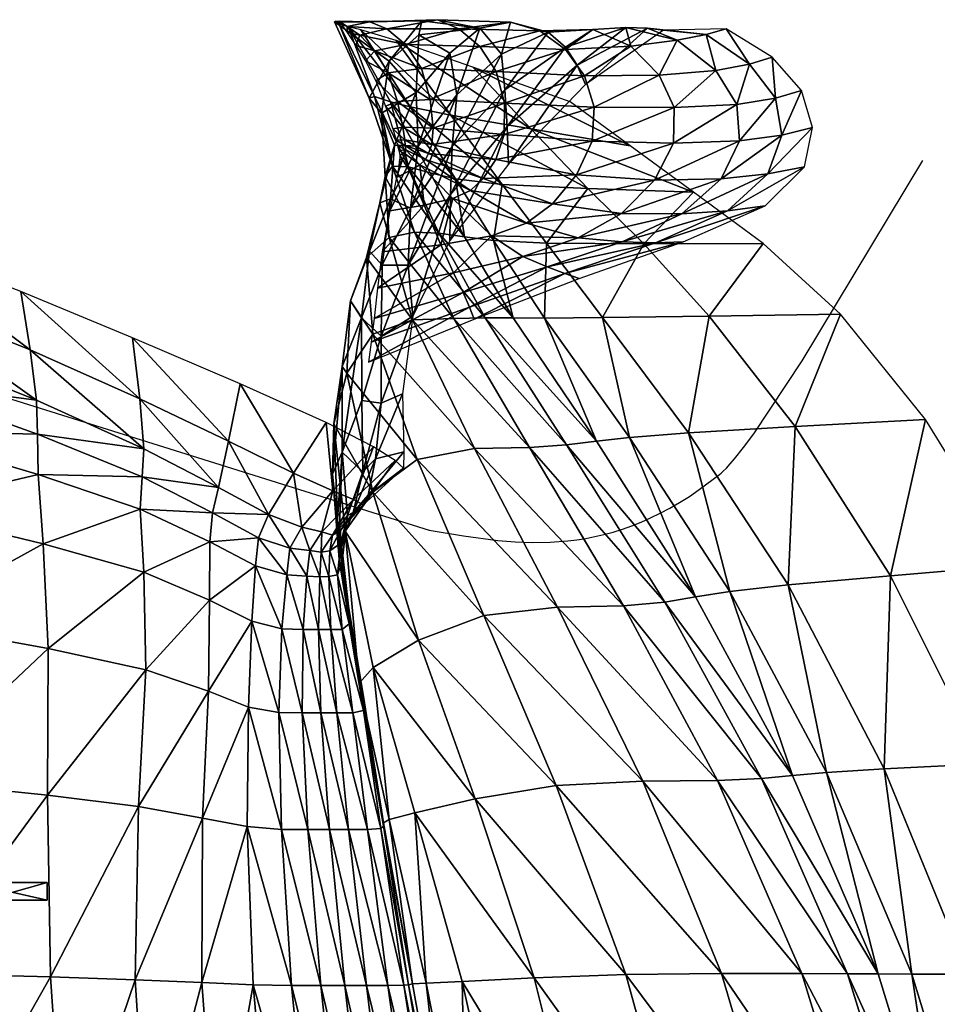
# Model space of a CAD drawing. Header units: inches. Extents: x -10.6 to 10.7, y -8.8 to 8.8.
# Tile 25 of 28: x 3.8 to 8.2, y 4.1 to 8.8. Entities that reach past the tile are written whole.
import ezdxf

# ---------------------------------------------------------------- set-up
doc = ezdxf.new("R2010")
doc.units = ezdxf.units.IN
doc.header["$MEASUREMENT"] = 0
doc.layers.get('0').update_dxf_attribs({"true_color": 0x5890e1})

msp = doc.modelspace()

# ---------------------------------------------------------------- linework, layer by layer
at = {"color": 153, "true_color": 0x5890e1, "extrusion": (0, -0.9999999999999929, -1.192092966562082e-07)}
msp.add_lwpolyline([(6.046438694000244, 9.22869873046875), (7.424965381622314, 4.076406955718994), (8.682218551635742, -1.454396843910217), (9.227469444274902, -4.480025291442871), (9.696924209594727, -7.742223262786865), (10.07542419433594, -11.28830528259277), (10.34780979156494, -15.16558456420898)], dxfattribs=at)
at = {"color": 153, "true_color": 0x5890e1}
msp.add_polyline3d([(3.181190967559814, 7.143913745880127, 0.625766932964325), (5.763080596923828, 6.334948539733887, 0.3731092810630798), (5.925468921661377, 6.307855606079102, 0.3608901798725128), (6.088832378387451, 6.286497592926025, 0.3500343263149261), (6.171184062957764, 6.27976131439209, 0.3455436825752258), (6.254145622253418, 6.276609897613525, 0.3419051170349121), (6.337837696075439, 6.277759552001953, 0.3392890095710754), (6.422383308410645, 6.283927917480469, 0.3378657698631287), (6.46501350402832, 6.289117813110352, 0.3376547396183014), (6.507903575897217, 6.295831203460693, 0.3378058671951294), (6.551066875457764, 6.304157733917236, 0.3383404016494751), (6.59451961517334, 6.314186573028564, 0.3392796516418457), (6.638277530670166, 6.326008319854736, 0.3406449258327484), (6.682355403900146, 6.33971118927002, 0.3424575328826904), (6.726768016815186, 6.355385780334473, 0.344738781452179), (6.771531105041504, 6.373121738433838, 0.3475099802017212), (6.816659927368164, 6.393008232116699, 0.350792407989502), (6.862169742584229, 6.415134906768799, 0.3546073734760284), (6.908074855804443, 6.439591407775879, 0.3589761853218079), (6.954391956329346, 6.46646785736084, 0.3639200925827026), (7.001135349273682, 6.495852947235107, 0.3694604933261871), (7.048320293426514, 6.52783727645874, 0.3756186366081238), (7.144076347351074, 6.599960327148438, 0.3898733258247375), (7.151882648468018, 6.606496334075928, 0.3911682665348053), (7.1600341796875, 6.613826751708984, 0.3925914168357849), (7.17735481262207, 6.63082218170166, 0.395814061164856), (7.195991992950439, 6.650845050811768, 0.3995250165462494), (7.215902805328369, 6.673794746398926, 0.4037080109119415), (7.259368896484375, 6.728070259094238, 0.4134248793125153), (7.307404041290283, 6.79284143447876, 0.4248344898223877), (7.538187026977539, 7.140735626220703, 0.4847962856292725), (8.112178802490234, 8.094879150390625, 0.6463875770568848)], dxfattribs=at)

# ---------------------------------------------------------------- meshes
mesh = msp.add_polyface(dxfattribs=at)
corners = [(5.712820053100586, 8.692560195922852, 10.13967895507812), (5.861749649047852, 8.604829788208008, 9.075800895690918), (5.70036792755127, 8.417518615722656, 9.134613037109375), (5.571837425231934, 8.567682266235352, 10.50512504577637), (5.728350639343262, 8.758478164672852, 10.50194549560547), (5.311354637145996, 8.753719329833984, 12.16162109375), (6.003226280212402, 8.723416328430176, 9.200618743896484), (5.802379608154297, 8.764427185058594, 10.62270069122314), (5.479453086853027, 8.753951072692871, 11.74521732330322), (5.560429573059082, 8.721504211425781, 11.75603199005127), (5.904192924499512, 8.720418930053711, 10.62270069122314), (5.649943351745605, 8.646183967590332, 11.76502895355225), (6.003078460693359, 8.636465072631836, 10.62270069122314), (5.72635555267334, 8.532415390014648, 11.76903533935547), (6.081148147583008, 8.517343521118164, 10.62270069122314), (5.768027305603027, 8.38463020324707, 11.76487922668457), (5.865998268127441, 8.310422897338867, 13.32736015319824), (5.605551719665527, 8.664987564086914, 13.1914176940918), (5.438125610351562, 8.716253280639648, 12.86210823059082), (5.671844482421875, 8.34897232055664, 12.96779346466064), (5.377542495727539, 8.729877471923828, 12.59866142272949), (5.578951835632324, 8.373748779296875, 12.67375373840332), (5.477081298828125, 8.391353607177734, 11.79661750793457), (5.372076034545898, 8.73151683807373, 12.21463203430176), (5.432797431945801, 8.690041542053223, 12.25789260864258), (5.316221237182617, 8.757125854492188, 12.16773700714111), (5.334613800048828, 8.757125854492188, 12.26370620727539), (5.372472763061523, 8.703104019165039, 12.357497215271), (5.413230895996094, 8.642305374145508, 12.444016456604), (5.503253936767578, 8.61683464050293, 12.29388046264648), (5.568151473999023, 8.511895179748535, 12.30990600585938), (5.459786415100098, 8.567950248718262, 12.5159912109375), (5.508241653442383, 8.473578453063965, 12.54804420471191), (5.502640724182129, 8.398524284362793, 12.37971210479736), (5.333539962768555, 8.743501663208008, 12.33521461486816)]
mesh.append_faces([[corners[k] for k in face] for face in [(0, 1, 2), (2, 3, 0), (4, 0, 3), (3, 5, 4), (0, 4, 6), (6, 1, 0), (6, 4, 7), (8, 7, 4), (4, 5, 8), (7, 8, 9), (9, 10, 7), (11, 12, 10), (10, 9, 11), (12, 11, 13), (14, 13, 15), (16, 17, 18), (19, 18, 20), (20, 21, 19), (22, 5, 3), (23, 24, 9), (9, 8, 23), (25, 23, 8), (8, 5, 25), (23, 25, 26), (26, 27, 23), (24, 23, 27), (27, 28, 24), (29, 30, 13), (13, 11, 29), (24, 29, 11), (11, 9, 24), (29, 24, 28), (28, 31, 29), (30, 29, 31), (31, 32, 30), (33, 21, 20), (20, 34, 33), (22, 33, 34), (34, 5, 22)]], dxfattribs={"vtx2": -1, "color": 153})
mesh = msp.add_polyface(dxfattribs=at)
corners = [(5.86353588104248, 7.932939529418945, 5.64646053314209), (5.872658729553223, 8.160856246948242, 6.595118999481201), (6.123465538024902, 8.431290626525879, 6.840117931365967), (6.133536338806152, 8.255609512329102, 5.941413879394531), (5.893546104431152, 8.406208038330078, 7.816256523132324), (5.861749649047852, 8.604829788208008, 9.075800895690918), (6.003226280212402, 8.723416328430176, 9.200618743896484), (6.107480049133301, 8.600790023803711, 7.953266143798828), (5.802379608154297, 8.764427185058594, 10.62270069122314), (6.149544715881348, 8.751899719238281, 9.242225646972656), (5.904192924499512, 8.720418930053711, 10.62270069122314), (6.289299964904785, 8.711175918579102, 9.242225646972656), (6.466462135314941, 8.548704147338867, 6.128162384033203), (6.506720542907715, 8.455693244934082, 5.432086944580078), (6.14064884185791, 8.076837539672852, 5.149929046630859), (6.412129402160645, 8.634364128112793, 6.943893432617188), (6.329642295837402, 8.705320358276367, 7.998935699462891), (6.540966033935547, 8.71816635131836, 7.998935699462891), (6.003078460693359, 8.636465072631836, 10.62270069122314), (6.411084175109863, 8.622148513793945, 9.242225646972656), (5.72635555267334, 8.532415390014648, 11.76903533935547), (6.081148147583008, 8.517343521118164, 10.62270069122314), (6.501705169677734, 8.496869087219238, 9.242225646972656), (6.120514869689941, 8.36783218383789, 10.62270069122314), (6.547980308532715, 8.347393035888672, 9.242225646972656), (5.768027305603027, 8.38463020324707, 11.76487922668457), (5.782157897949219, 8.248652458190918, 11.75777149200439), (6.120282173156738, 8.218124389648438, 10.62270069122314), (6.539028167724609, 8.186188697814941, 9.242225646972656), (6.079558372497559, 8.098420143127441, 10.62270069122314), (6.463974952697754, 8.02573013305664, 9.242225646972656), (5.77595043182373, 8.170309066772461, 11.7529239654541), (5.970085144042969, 8.53843879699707, 13.6524486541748), (6.246094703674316, 8.244329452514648, 13.81797790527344), (6.719162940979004, 8.16446304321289, 14.37412071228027), (6.433171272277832, 8.374247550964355, 14.17934226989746), (5.605551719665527, 8.664987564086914, 13.1914176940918), (5.865998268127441, 8.310422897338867, 13.32736015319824), (6.51856517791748, 7.960561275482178, 13.98299407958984)]
mesh.append_faces([[corners[k] for k in face] for face in [(0, 1, 2), (2, 3, 0), (4, 5, 6), (6, 7, 4), (1, 4, 7), (7, 2, 1), (8, 9, 6), (9, 8, 10), (10, 11, 9), (12, 13, 14), (14, 3, 12), (15, 12, 3), (3, 2, 15), (16, 15, 2), (2, 7, 16), (9, 16, 7), (7, 6, 9), (16, 9, 11), (11, 17, 16), (18, 19, 11), (11, 10, 18), (20, 21, 18), (19, 18, 21), (21, 22, 19), (17, 11, 19), (23, 24, 22), (22, 21, 23), (25, 23, 21), (26, 27, 23), (24, 23, 27), (27, 28, 24), (29, 30, 28), (28, 27, 29), (31, 29, 27), (32, 33, 34), (34, 35, 32), (33, 32, 36), (36, 37, 33), (38, 33, 37)]], dxfattribs={"vtx2": -1, "color": 153})
mesh = msp.add_polyface(dxfattribs=at)
corners = [(5.893546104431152, 8.406208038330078, 7.816256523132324), (5.872658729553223, 8.160856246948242, 6.595118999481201), (5.673186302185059, 7.86761474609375, 6.345035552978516), (5.710086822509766, 8.162858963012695, 7.680296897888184), (5.861749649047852, 8.604829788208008, 9.075800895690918), (5.70036792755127, 8.417518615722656, 9.134613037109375), (6.120514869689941, 8.36783218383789, 10.62270069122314), (5.768027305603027, 8.38463020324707, 11.76487922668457), (5.782157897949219, 8.248652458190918, 11.75777149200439), (6.120282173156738, 8.218124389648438, 10.62270069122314), (5.77595043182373, 8.170309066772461, 11.7529239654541), (6.109898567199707, 7.98060941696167, 13.45515918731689), (5.865998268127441, 8.310422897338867, 13.32736015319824), (5.671844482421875, 8.34897232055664, 12.96779346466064), (5.438125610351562, 8.716253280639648, 12.86210823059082), (5.887886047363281, 8.006390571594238, 13.0644474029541), (5.578951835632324, 8.373748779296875, 12.67375373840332), (5.767489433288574, 8.035039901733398, 12.74229526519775), (5.588483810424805, 8.066576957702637, 11.81581783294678), (5.477081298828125, 8.391353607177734, 11.79661750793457), (5.536444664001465, 8.320290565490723, 10.63541793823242), (5.571837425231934, 8.567682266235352, 10.50512504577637), (5.598084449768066, 8.16672134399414, 9.160881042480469), (5.553966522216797, 8.017940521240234, 10.64714431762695), (5.612197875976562, 8.375227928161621, 12.29328155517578), (5.637795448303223, 8.253421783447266, 12.26485252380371), (5.568151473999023, 8.511895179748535, 12.30990600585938), (5.72635555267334, 8.532415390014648, 11.76903533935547), (5.508241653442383, 8.473578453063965, 12.54804420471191), (5.554697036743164, 8.352725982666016, 12.51479721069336), (5.590312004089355, 8.24531364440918, 12.45793628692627), (5.647347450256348, 8.193066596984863, 12.24545860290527), (5.649004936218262, 8.1664457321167, 12.23115825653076), (5.75991153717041, 8.127696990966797, 11.74934768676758), (5.606246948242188, 8.191259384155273, 12.41915035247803), (5.612284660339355, 8.165390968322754, 12.39054870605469), (5.650919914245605, 8.145844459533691, 12.21800518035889), (5.618208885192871, 8.142538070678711, 12.36424255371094), (5.502640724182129, 8.398524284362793, 12.37971210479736), (5.663673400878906, 8.063689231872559, 12.42014312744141)]
mesh.append_faces([[corners[k] for k in face] for face in [(0, 1, 2), (2, 3, 0), (4, 0, 3), (3, 5, 4), (6, 7, 8), (9, 8, 10), (11, 12, 13), (14, 13, 12), (15, 13, 16), (16, 17, 15), (18, 19, 20), (21, 20, 19), (20, 21, 5), (5, 22, 20), (23, 20, 22), (22, 5, 3), (24, 25, 8), (8, 7, 24), (26, 24, 7), (7, 27, 26), (24, 26, 28), (28, 29, 24), (25, 24, 29), (29, 30, 25), (31, 32, 33), (33, 10, 31), (25, 31, 10), (10, 8, 25), (31, 25, 30), (30, 34, 31), (32, 31, 34), (34, 35, 32), (36, 32, 35), (35, 37, 36), (38, 19, 18), (18, 39, 38), (16, 38, 39), (39, 17, 16)]], dxfattribs={"vtx2": -1, "color": 153})
mesh = msp.add_polyface(dxfattribs=at)
corners = [(6.466462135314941, 8.548704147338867, 6.128162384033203), (6.412129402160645, 8.634364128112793, 6.943893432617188), (6.698739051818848, 8.727252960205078, 6.968764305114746), (6.802166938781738, 8.72429370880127, 6.227647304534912), (6.506720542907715, 8.455693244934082, 5.432086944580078), (6.878422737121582, 8.715314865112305, 5.631056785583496), (6.329642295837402, 8.705320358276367, 7.998935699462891), (6.540966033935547, 8.71816635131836, 7.998935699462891), (7.080500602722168, 8.694448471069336, 6.260808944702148), (7.175663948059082, 8.720708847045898, 5.697379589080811), (6.943388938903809, 8.667131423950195, 6.977055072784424), (7.126338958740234, 8.522310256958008, 6.977545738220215), (7.287784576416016, 8.55228328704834, 6.262774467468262), (7.395384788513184, 8.586677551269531, 5.701310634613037), (6.722385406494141, 8.637701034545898, 7.998935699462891), (6.411084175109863, 8.622148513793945, 9.242225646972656), (6.501705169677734, 8.496869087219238, 9.242225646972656), (6.857208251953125, 8.501182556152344, 7.998935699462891), (7.410341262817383, 8.390913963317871, 6.268671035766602), (7.534523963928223, 8.428020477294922, 5.713104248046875), (7.227850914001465, 8.361100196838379, 6.979020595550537), (7.239276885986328, 8.18802261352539, 6.980002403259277), (7.441411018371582, 8.215578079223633, 6.272602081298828), (7.587599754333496, 8.251496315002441, 5.720966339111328), (6.928744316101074, 8.345870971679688, 7.998935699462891), (6.547980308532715, 8.347393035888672, 9.242225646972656), (6.539028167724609, 8.186188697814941, 9.242225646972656), (6.925254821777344, 8.177190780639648, 7.998935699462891), (7.374232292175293, 8.031516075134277, 6.268671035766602), (7.151976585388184, 8.00760269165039, 6.979020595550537)]
mesh.append_faces([[corners[k] for k in face] for face in [(0, 1, 2), (2, 3, 0), (4, 0, 3), (3, 5, 4), (1, 6, 7), (7, 2, 1), (8, 9, 5), (5, 3, 8), (10, 8, 3), (3, 2, 10), (8, 10, 11), (11, 12, 8), (9, 8, 12), (12, 13, 9), (14, 10, 2), (2, 7, 14), (15, 14, 7), (14, 15, 16), (16, 17, 14), (10, 14, 17), (17, 11, 10), (18, 19, 13), (13, 12, 18), (20, 18, 12), (12, 11, 20), (18, 20, 21), (21, 22, 18), (19, 18, 22), (22, 23, 19), (24, 20, 11), (11, 17, 24), (25, 24, 17), (17, 16, 25), (24, 25, 26), (26, 27, 24), (20, 24, 27), (27, 21, 20), (23, 22, 28), (22, 21, 29)]], dxfattribs={"vtx2": -1, "color": 153})
mesh = msp.add_polyface(dxfattribs=at)
corners = [(5.57172679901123, 7.72818660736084, 10.65689277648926), (5.553966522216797, 8.017940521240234, 10.64714431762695), (5.528216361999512, 7.89205265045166, 9.171247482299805), (5.692647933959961, 7.752882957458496, 11.83090782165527), (5.588483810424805, 8.066576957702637, 11.81581783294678), (5.80856990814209, 7.749138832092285, 12.45244312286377), (5.663673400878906, 8.063689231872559, 12.42014312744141), (5.930282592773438, 7.731174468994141, 12.79773902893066), (5.767489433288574, 8.035039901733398, 12.74229526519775), (5.872658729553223, 8.160856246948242, 6.595118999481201), (5.86353588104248, 7.932939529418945, 5.64646053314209), (5.661861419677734, 7.595697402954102, 5.331689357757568), (5.673186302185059, 7.86761474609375, 6.345035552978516), (6.079558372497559, 8.098420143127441, 10.62270069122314), (5.77595043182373, 8.170309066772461, 11.7529239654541), (5.75991153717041, 8.127696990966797, 11.74934768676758), (6.019184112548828, 8.009340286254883, 10.62270069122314), (5.744546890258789, 8.09891414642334, 11.74606037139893), (5.960001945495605, 7.951510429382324, 10.62270069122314), (5.718052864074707, 8.074468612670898, 11.74489688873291), (5.875308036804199, 7.913087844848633, 10.62453556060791), (5.738394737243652, 7.882232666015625, 10.63004016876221), (5.668619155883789, 8.044870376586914, 11.74769878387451), (5.575373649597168, 7.855160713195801, 10.63738059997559), (5.607717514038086, 8.0126953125, 11.75248336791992), (5.81782054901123, 7.693372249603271, 9.244060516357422), (5.671844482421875, 8.34897232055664, 12.96779346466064), (5.887886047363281, 8.006390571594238, 13.0644474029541), (6.109898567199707, 7.98060941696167, 13.45515918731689), (5.536444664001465, 8.320290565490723, 10.63541793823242), (5.598084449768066, 8.16672134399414, 9.160881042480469), (5.579350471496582, 7.912030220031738, 7.637776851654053), (5.710086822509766, 8.162858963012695, 7.680296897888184), (5.650919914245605, 8.145844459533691, 12.21800518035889), (5.648308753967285, 8.125506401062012, 12.20417976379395), (5.649004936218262, 8.1664457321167, 12.23115825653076), (5.618208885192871, 8.142538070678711, 12.36424255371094), (5.622320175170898, 8.12137222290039, 12.33292198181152), (5.636384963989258, 8.099676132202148, 12.18786239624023), (5.619806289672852, 8.071100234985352, 12.17029762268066), (5.622921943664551, 8.100564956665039, 12.28927707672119), (5.621767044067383, 8.079937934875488, 12.23946952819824)]
mesh.append_faces([[corners[k] for k in face] for face in [(0, 1, 2), (1, 0, 3), (3, 4, 1), (5, 6, 4), (4, 3, 5), (6, 5, 7), (7, 8, 6), (9, 10, 11), (11, 12, 9), (13, 14, 15), (16, 15, 17), (18, 17, 19), (19, 20, 18), (21, 20, 19), (19, 22, 21), (23, 21, 22), (22, 24, 23), (20, 21, 25), (26, 27, 28), (29, 1, 4), (30, 2, 1), (2, 30, 31), (32, 31, 30), (31, 32, 12), (33, 34, 19), (19, 17, 33), (35, 33, 17), (17, 15, 35), (34, 33, 36), (36, 37, 34), (38, 39, 24), (24, 22, 38), (34, 38, 22), (22, 19, 34), (38, 34, 37), (37, 40, 38), (39, 38, 40), (40, 41, 39), (27, 8, 7)]], dxfattribs={"vtx2": -1, "color": 153})
mesh = msp.add_polyface(dxfattribs=at)
corners = [(5.80856990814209, 7.749138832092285, 12.45244312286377), (6.029008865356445, 7.345011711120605, 12.48547172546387), (6.162287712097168, 7.344833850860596, 12.85274791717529), (5.930282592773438, 7.731174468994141, 12.79773902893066), (6.240523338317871, 6.728508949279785, 11.87190341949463), (5.879889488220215, 7.342713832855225, 11.8476734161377), (5.682504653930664, 7.335461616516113, 10.66883087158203), (6.416671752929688, 6.741446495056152, 12.5280933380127), (6.558464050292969, 6.758696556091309, 12.9199914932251), (6.51856517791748, 7.960561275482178, 13.98299407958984), (6.109898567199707, 7.98060941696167, 13.45515918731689), (6.320712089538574, 7.700294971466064, 13.56666946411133), (5.860295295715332, 7.713740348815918, 4.834041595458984), (5.86353588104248, 7.932939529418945, 5.64646053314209), (6.133536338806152, 8.255609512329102, 5.941413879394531), (6.14064884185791, 8.076837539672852, 5.149929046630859), (5.75991153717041, 8.127696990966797, 11.74934768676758), (6.019184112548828, 8.009340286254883, 10.62270069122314), (6.079558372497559, 8.098420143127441, 10.62270069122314), (6.463974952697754, 8.02573013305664, 9.242225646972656), (6.350446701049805, 7.888352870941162, 9.242225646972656), (5.960001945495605, 7.951510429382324, 10.62270069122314), (6.226071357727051, 7.796393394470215, 9.242225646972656), (5.744546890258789, 8.09891414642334, 11.74606037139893), (5.875308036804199, 7.913087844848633, 10.62453556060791), (6.059108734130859, 7.73601245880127, 9.242684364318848), (6.677319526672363, 7.8417067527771, 7.998935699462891), (6.471538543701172, 7.726322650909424, 7.998935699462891), (6.208489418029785, 7.637894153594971, 7.998935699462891), (6.324593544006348, 7.588164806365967, 6.951828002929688), (6.681050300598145, 7.706707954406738, 6.964441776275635), (5.81782054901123, 7.693372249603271, 9.244060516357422), (5.953864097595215, 7.396415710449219, 6.109447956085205), (6.408567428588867, 7.556257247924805, 6.15990161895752), (5.923747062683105, 7.466142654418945, 6.939214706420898), (5.976665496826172, 7.338705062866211, 5.394657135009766), (6.476475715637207, 7.533260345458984, 5.495564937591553), (5.879001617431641, 7.559901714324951, 7.998935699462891), (5.865998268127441, 8.310422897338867, 13.32736015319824), (6.068574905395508, 7.713210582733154, 13.14303398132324), (6.31214714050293, 7.34465503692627, 13.22002506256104), (6.586935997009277, 7.346817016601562, 13.67504978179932), (5.887886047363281, 8.006390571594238, 13.0644474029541)]
mesh.append_faces([[corners[k] for k in face] for face in [(0, 1, 2), (2, 3, 0), (4, 5, 6), (7, 1, 5), (8, 2, 1), (9, 10, 11), (12, 13, 14), (14, 15, 12), (16, 17, 18), (19, 18, 17), (17, 20, 19), (21, 22, 20), (20, 17, 21), (23, 21, 17), (22, 21, 24), (24, 25, 22), (26, 20, 22), (27, 22, 25), (25, 28, 27), (28, 29, 30), (31, 25, 24), (32, 33, 29), (29, 34, 32), (33, 32, 35), (35, 36, 33), (37, 28, 25), (25, 31, 37), (28, 37, 34), (34, 29, 28), (38, 10, 9), (39, 3, 2), (2, 40, 39), (11, 39, 40), (40, 41, 11), (39, 11, 10), (10, 42, 39), (3, 39, 42), (40, 2, 8)]], dxfattribs={"vtx2": -1, "color": 153})
mesh = msp.add_polyface(dxfattribs=at)
corners = [(6.783955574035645, 7.697475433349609, 14.14698219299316), (6.320712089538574, 7.700294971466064, 13.56666946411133), (6.586935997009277, 7.346817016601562, 13.67504978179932), (7.095005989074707, 7.353658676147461, 14.30556869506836), (7.352753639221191, 7.699705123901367, 14.80563449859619), (7.71971607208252, 7.362841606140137, 15.02383613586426), (7.020556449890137, 7.943381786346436, 14.57938766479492), (6.51856517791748, 7.960561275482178, 13.98299407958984), (7.504454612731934, 6.82769775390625, 14.45438003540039), (6.997073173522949, 6.797510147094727, 13.79346084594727), (7.374232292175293, 8.031516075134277, 6.268671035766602), (7.549128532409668, 8.063867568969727, 5.713104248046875), (7.587599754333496, 8.251496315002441, 5.720966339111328), (7.151976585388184, 8.00760269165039, 6.979020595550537), (7.441411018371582, 8.215578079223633, 6.272602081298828), (6.965912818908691, 7.840333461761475, 6.974392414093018), (7.18233585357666, 7.85516357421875, 6.250161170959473), (7.362674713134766, 7.878095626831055, 5.676084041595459), (6.835002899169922, 8.000565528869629, 7.998935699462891), (7.239276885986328, 8.18802261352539, 6.980002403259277), (6.925254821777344, 8.177190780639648, 7.998935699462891), (6.463974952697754, 8.02573013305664, 9.242225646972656), (6.539028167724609, 8.186188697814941, 9.242225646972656), (6.350446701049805, 7.888352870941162, 9.242225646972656), (6.677319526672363, 7.8417067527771, 7.998935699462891), (6.839253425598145, 7.702958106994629, 6.210355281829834), (6.971800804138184, 7.707141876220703, 5.596472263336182), (6.681050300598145, 7.706707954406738, 6.964441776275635), (6.324593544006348, 7.588164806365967, 6.951828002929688), (6.408567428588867, 7.556257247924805, 6.15990161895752), (6.476475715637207, 7.533260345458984, 5.495564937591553), (6.471538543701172, 7.726322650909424, 7.998935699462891), (6.226071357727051, 7.796393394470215, 9.242225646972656), (6.208489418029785, 7.637894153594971, 7.998935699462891), (6.246094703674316, 8.244329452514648, 13.81797790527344), (6.719162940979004, 8.16446304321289, 14.37412071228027), (6.31214714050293, 7.34465503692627, 13.22002506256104), (6.716837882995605, 6.775947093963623, 13.3118896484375)]
mesh.append_faces([[corners[k] for k in face] for face in [(0, 1, 2), (2, 3, 0), (4, 0, 3), (3, 5, 4), (0, 4, 6), (6, 7, 0), (1, 0, 7), (5, 3, 8), (3, 2, 9), (10, 11, 12), (13, 10, 14), (10, 13, 15), (15, 16, 10), (11, 10, 16), (16, 17, 11), (18, 13, 19), (19, 20, 18), (21, 18, 20), (20, 22, 21), (18, 21, 23), (23, 24, 18), (13, 18, 24), (24, 15, 13), (25, 26, 17), (17, 16, 25), (27, 25, 16), (16, 15, 27), (25, 27, 28), (28, 29, 25), (26, 25, 29), (29, 30, 26), (31, 27, 15), (15, 24, 31), (32, 31, 24), (27, 31, 33), (34, 7, 6), (6, 35, 34), (2, 36, 37)]], dxfattribs={"vtx2": -1, "color": 153})
mesh = msp.add_polyface(dxfattribs=at)
corners = [(3.200711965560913, 6.807582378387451, 1.617223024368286), (3.188369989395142, 7.046172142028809, 1.57376766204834), (2.216096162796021, 7.368772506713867, 1.640307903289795), (3.17792820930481, 7.240517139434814, 1.442119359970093), (2.208716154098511, 7.58906364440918, 1.465553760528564), (3.324554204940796, 4.225672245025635, 0.7808182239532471), (3.280803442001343, 5.141860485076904, 1.087556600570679), (2.280441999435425, 5.237046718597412, 1.075807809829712), (2.255649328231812, 6.077381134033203, 1.408711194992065), (3.250383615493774, 5.898906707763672, 1.375740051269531), (2.237940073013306, 6.677619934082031, 1.631251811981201), (3.222534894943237, 6.439654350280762, 1.551754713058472), (2.225395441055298, 7.090503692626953, 1.717195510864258), (3.898376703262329, 6.792155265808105, 1.6638503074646), (3.90124773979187, 6.599599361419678, 1.681704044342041), (4.39603328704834, 6.588779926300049, 1.830827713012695), (4.386991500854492, 6.434426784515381, 1.828384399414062), (4.404536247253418, 6.722610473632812, 1.716929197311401), (3.893511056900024, 6.954337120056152, 1.54660701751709), (3.946380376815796, 5.073870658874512, 1.175256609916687), (4.379752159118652, 5.019478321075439, 1.307573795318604), (3.959493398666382, 4.208674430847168, 0.8855345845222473), (4.414583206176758, 5.66969108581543, 1.569563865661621), (3.948667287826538, 5.771425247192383, 1.446588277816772), (3.925816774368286, 6.269679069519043, 1.612343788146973), (4.405086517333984, 6.134702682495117, 1.742232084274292), (3.862957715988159, 7.193137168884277, 1.317799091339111), (4.384830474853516, 6.960769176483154, 1.454055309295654), (3.819561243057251, 7.470245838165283, 1.033208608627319), (4.351019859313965, 7.251091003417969, 1.116694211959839), (3.142843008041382, 7.731336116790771, 1.010166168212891), (3.161805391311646, 7.475713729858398, 1.243008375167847), (2.201928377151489, 7.828015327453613, 1.257897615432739), (2.195437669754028, 8.076297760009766, 1.033790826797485)]
mesh.append_faces([[corners[k] for k in face] for face in [(0, 1, 2), (1, 3, 4), (5, 6, 7), (8, 7, 6), (6, 9, 8), (10, 8, 9), (9, 11, 10), (12, 10, 11), (11, 0, 12), (13, 1, 0), (0, 14, 13), (15, 13, 14), (14, 16, 15), (13, 15, 17), (17, 18, 13), (1, 13, 18), (18, 3, 1), (19, 6, 5), (20, 19, 21), (22, 23, 19), (6, 19, 23), (23, 9, 6), (24, 11, 9), (9, 23, 24), (25, 24, 23), (24, 25, 16), (16, 14, 24), (11, 24, 14), (14, 0, 11), (26, 18, 17), (17, 27, 26), (28, 26, 27), (27, 29, 28), (26, 28, 30), (30, 31, 26), (18, 26, 31), (31, 3, 18), (3, 31, 32), (31, 30, 33)]], dxfattribs={"vtx2": -1, "color": 153})
mesh = msp.add_polyface(dxfattribs=at)
corners = [(5.387997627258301, 7.425787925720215, 7.659252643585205), (5.479325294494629, 7.663185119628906, 7.645245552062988), (5.439785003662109, 7.345277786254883, 6.18946647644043), (5.348039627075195, 7.113998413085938, 6.186821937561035), (5.370939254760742, 7.08234167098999, 7.677578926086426), (5.493855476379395, 7.267316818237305, 9.196335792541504), (5.464083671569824, 7.633128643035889, 9.182355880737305), (5.528216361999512, 7.89205265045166, 9.171247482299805), (5.57172679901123, 7.72818660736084, 10.65689277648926), (5.682504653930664, 7.335461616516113, 10.66883087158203), (5.879889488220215, 7.342713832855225, 11.8476734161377), (5.692647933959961, 7.752882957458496, 11.83090782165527), (6.029008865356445, 7.345011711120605, 12.48547172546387), (5.80856990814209, 7.749138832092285, 12.45244312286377), (5.979082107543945, 6.724196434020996, 10.68712902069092), (5.86353588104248, 7.932939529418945, 5.64646053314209), (5.860295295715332, 7.713740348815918, 4.834041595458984), (5.685308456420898, 7.35372257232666, 4.358193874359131), (5.661861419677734, 7.595697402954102, 5.331689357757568), (5.738394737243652, 7.882232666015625, 10.63004016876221), (5.575373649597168, 7.855160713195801, 10.63738059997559), (5.53936767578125, 7.659602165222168, 9.245895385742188), (5.81782054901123, 7.693372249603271, 9.244060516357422), (5.487151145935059, 7.23000431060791, 6.058993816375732), (5.953864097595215, 7.396415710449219, 6.109447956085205), (5.923747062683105, 7.466142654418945, 6.939214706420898), (5.500705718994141, 7.342381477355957, 6.926601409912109), (5.474613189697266, 7.133812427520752, 5.293749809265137), (5.976665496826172, 7.338705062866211, 5.394657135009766), (5.516295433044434, 7.487128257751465, 7.998935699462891), (5.879001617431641, 7.559901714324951, 7.998935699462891), (5.579350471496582, 7.912030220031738, 7.637776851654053), (5.673186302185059, 7.86761474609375, 6.345035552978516), (5.538531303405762, 7.596118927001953, 6.226011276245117), (5.533913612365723, 7.258886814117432, 5.085486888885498), (5.442087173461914, 6.952265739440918, 4.92423152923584), (5.533871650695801, 6.93897819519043, 4.178077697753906), (5.635334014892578, 6.984108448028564, 3.596155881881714)]
mesh.append_faces([[corners[k] for k in face] for face in [(0, 1, 2), (2, 3, 0), (4, 0, 3), (0, 4, 5), (5, 6, 0), (1, 0, 6), (6, 7, 1), (7, 6, 8), (9, 8, 6), (6, 5, 9), (8, 9, 10), (10, 11, 8), (12, 13, 11), (11, 10, 12), (14, 9, 5), (15, 16, 17), (17, 18, 15), (19, 20, 21), (21, 22, 19), (23, 24, 25), (25, 26, 23), (24, 23, 27), (27, 28, 24), (29, 30, 22), (22, 21, 29), (30, 29, 26), (26, 25, 30), (31, 1, 7), (32, 33, 31), (1, 31, 33), (33, 2, 1), (34, 35, 2), (2, 33, 34), (18, 34, 33), (33, 32, 18), (34, 18, 17), (17, 36, 34), (36, 17, 37)]], dxfattribs={"vtx2": -1, "color": 153})
mesh = msp.add_polyface(dxfattribs=at)
corners = [(7.153800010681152, 4.225248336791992, 10.7663631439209), (6.779711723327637, 5.140163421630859, 10.75155735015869), (6.366949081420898, 5.119278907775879, 9.279743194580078), (7.536007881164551, 4.225006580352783, 11.95570087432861), (7.134282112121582, 5.143595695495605, 11.94143581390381), (7.344664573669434, 5.15389347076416, 12.61293697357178), (6.884306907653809, 5.992916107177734, 12.57301330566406), (6.687626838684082, 5.974169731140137, 11.90326690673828), (7.75434684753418, 4.224281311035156, 12.62557983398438), (7.899039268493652, 4.223313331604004, 13.03572750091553), (7.491243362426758, 5.167623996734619, 13.02524948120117), (7.030789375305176, 6.017911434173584, 12.982985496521), (6.416671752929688, 6.741446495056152, 12.5280933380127), (8.406249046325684, 5.222545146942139, 14.64129447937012), (7.92809009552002, 5.198517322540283, 13.94465065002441), (8.327727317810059, 4.221137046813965, 13.95648956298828), (8.790844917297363, 4.219444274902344, 14.66802215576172), (8.986644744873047, 5.250005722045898, 15.43271636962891), (9.351815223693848, 4.217509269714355, 15.48001956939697), (8.553247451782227, 6.167883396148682, 15.34321022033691), (7.959227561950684, 6.117893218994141, 14.57307052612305), (7.470874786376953, 6.074151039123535, 13.89297199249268), (7.504454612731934, 6.82769775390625, 14.45438003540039), (6.997073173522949, 6.797510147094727, 13.79346084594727), (8.125409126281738, 6.862197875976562, 15.2049732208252), (7.71971607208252, 7.362841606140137, 15.02383613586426), (7.095005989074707, 7.353658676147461, 14.30556869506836), (7.654402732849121, 5.181354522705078, 13.43756103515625), (8.060312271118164, 4.222346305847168, 13.44587707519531), (7.193854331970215, 6.042906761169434, 13.39295768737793), (6.716837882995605, 6.775947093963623, 13.3118896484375), (6.558464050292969, 6.758696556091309, 12.9199914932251), (6.586935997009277, 7.346817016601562, 13.67504978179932)]
mesh.append_faces([[corners[k] for k in face] for face in [(0, 1, 2), (1, 0, 3), (3, 4, 1), (5, 6, 7), (7, 4, 5), (8, 5, 4), (4, 3, 8), (5, 8, 9), (9, 10, 5), (6, 5, 10), (10, 11, 6), (12, 6, 11), (13, 14, 15), (15, 16, 13), (17, 13, 16), (16, 18, 17), (13, 17, 19), (19, 20, 13), (14, 13, 20), (20, 21, 14), (22, 23, 21), (21, 20, 22), (24, 22, 20), (20, 19, 24), (22, 24, 25), (23, 22, 26), (27, 10, 9), (9, 28, 27), (14, 27, 28), (28, 15, 14), (27, 14, 21), (21, 29, 27), (10, 27, 29), (29, 11, 10), (30, 31, 11), (11, 29, 30), (23, 30, 29), (29, 21, 23), (30, 23, 32)]], dxfattribs={"vtx2": -1, "color": 153})
mesh = msp.add_polyface(dxfattribs=at)
corners = [(5.342404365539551, 6.272358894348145, 3.313939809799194), (5.401409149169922, 6.419831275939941, 3.362479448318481), (5.340754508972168, 6.33279275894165, 3.012724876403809), (5.348175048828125, 6.186919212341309, 3.763722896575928), (5.373404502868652, 6.40504264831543, 3.854474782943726), (5.447447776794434, 6.612904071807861, 3.949198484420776), (5.348779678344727, 6.705592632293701, 4.864303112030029), (5.442087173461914, 6.952265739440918, 4.92423152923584), (5.335835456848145, 6.354599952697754, 4.432071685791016), (5.324198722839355, 6.365174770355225, 4.923365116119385), (5.30272102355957, 6.601382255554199, 5.359889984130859), (5.348039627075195, 7.113998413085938, 6.186821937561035), (5.308860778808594, 6.840406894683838, 6.327212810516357), (5.439785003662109, 7.345277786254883, 6.18946647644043), (5.370939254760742, 7.08234167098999, 7.677578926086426), (5.493719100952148, 6.515349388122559, 7.698005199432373), (5.363228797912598, 6.330916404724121, 6.398640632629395), (5.705698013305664, 6.671984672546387, 9.215314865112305), (5.493855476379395, 7.267316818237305, 9.196335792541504), (5.334307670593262, 6.195311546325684, 5.58065938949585), (5.356172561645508, 6.084120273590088, 5.003369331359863), (5.533913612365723, 7.258886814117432, 5.085486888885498), (5.533871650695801, 6.93897819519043, 4.178077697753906), (5.506780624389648, 6.675036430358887, 3.465657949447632), (5.64271068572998, 6.708471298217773, 2.824040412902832), (5.471772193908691, 6.502161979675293, 2.932569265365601), (5.447978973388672, 6.455455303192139, 2.563154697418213), (5.302267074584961, 6.311536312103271, 2.748586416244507), (5.639777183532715, 6.630385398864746, 2.317960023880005), (5.60029411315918, 6.666115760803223, 1.978702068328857), (5.402990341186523, 6.480354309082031, 2.289236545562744), (5.252090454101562, 6.326804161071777, 2.525049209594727), (5.30439281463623, 6.522297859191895, 2.042636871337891), (5.49802303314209, 6.73192834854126, 1.707054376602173), (5.272345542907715, 6.847356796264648, 1.479969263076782)]
mesh.append_faces([[corners[k] for k in face] for face in [(0, 1, 2), (3, 4, 0), (1, 0, 4), (4, 5, 1), (6, 7, 5), (5, 4, 6), (8, 6, 4), (4, 3, 8), (6, 8, 9), (9, 10, 6), (11, 6, 10), (10, 12, 11), (6, 11, 13), (13, 7, 6), (11, 12, 14), (15, 14, 12), (12, 16, 15), (14, 15, 17), (17, 18, 14), (19, 16, 12), (20, 19, 10), (10, 9, 20), (7, 21, 22), (22, 5, 7), (23, 1, 5), (5, 22, 23), (24, 25, 23), (1, 23, 25), (25, 2, 1), (26, 27, 2), (2, 25, 26), (28, 26, 25), (29, 30, 26), (27, 26, 30), (30, 31, 27), (31, 30, 32), (33, 32, 30), (30, 29, 33), (32, 33, 34)]], dxfattribs={"vtx2": -1, "color": 153})
mesh = msp.add_polyface(dxfattribs=at)
corners = [(5.664742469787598, 4.171780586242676, 4.404245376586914), (5.545558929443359, 4.926291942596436, 4.512319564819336), (5.532621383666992, 4.914593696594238, 3.899952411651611), (5.683700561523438, 4.175680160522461, 5.015224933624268), (5.545891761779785, 4.941889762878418, 5.082338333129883), (5.981989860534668, 5.056624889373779, 7.762433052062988), (5.712136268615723, 5.811285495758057, 7.724850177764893), (5.496480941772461, 5.681985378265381, 6.433675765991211), (5.69395637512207, 4.990071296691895, 6.464886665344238), (6.261963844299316, 4.204363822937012, 7.77724027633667), (5.919557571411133, 4.187725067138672, 6.469453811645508), (6.698769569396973, 4.220026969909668, 9.294549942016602), (6.366949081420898, 5.119278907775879, 9.279743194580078), (6.022449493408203, 5.928762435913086, 9.242159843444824), (6.779711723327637, 5.140163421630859, 10.75155735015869), (6.373978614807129, 5.967920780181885, 10.71397399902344), (7.153800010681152, 4.225248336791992, 10.7663631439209), (7.134282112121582, 5.143595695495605, 11.94143581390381), (6.687626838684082, 5.974169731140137, 11.90326690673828), (5.493719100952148, 6.515349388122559, 7.698005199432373), (5.705698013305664, 6.671984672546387, 9.215314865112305), (5.493855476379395, 7.267316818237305, 9.196335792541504), (5.979082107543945, 6.724196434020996, 10.68712902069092), (6.240523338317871, 6.728508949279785, 11.87190341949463), (5.682504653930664, 7.335461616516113, 10.66883087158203), (5.879889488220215, 7.342713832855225, 11.8476734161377), (6.416671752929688, 6.741446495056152, 12.5280933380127), (6.884306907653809, 5.992916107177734, 12.57301330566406), (7.030789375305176, 6.017911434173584, 12.982985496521), (6.558464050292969, 6.758696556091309, 12.9199914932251), (6.029008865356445, 7.345011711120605, 12.48547172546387), (5.57197380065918, 4.957488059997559, 5.652358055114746), (5.747720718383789, 4.179579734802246, 5.626204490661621), (5.635334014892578, 6.984108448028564, 3.596155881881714), (5.506780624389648, 6.675036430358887, 3.465657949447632), (5.533871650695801, 6.93897819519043, 4.178077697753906), (5.64271068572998, 6.708471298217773, 2.824040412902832), (5.471772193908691, 6.502161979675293, 2.932569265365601), (5.639777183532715, 6.630385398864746, 2.317960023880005), (5.447978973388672, 6.455455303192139, 2.563154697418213), (5.60029411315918, 6.666115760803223, 1.978702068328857), (6.716837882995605, 6.775947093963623, 13.3118896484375), (6.31214714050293, 7.34465503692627, 13.22002506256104)]
mesh.append_faces([[corners[k] for k in face] for face in [(0, 1, 2), (3, 4, 1), (5, 6, 7), (7, 8, 5), (9, 5, 8), (8, 10, 9), (5, 9, 11), (11, 12, 5), (6, 5, 12), (12, 13, 6), (14, 15, 13), (13, 12, 14), (12, 11, 16), (15, 14, 17), (17, 18, 15), (19, 6, 13), (13, 20, 19), (21, 20, 22), (15, 22, 20), (20, 13, 15), (22, 15, 18), (18, 23, 22), (24, 22, 23), (25, 23, 26), (27, 26, 23), (23, 18, 27), (28, 29, 26), (30, 26, 29), (31, 4, 3), (3, 32, 31), (8, 31, 32), (32, 10, 8), (31, 8, 7), (33, 34, 35), (34, 33, 36), (37, 36, 38), (39, 38, 40), (29, 41, 42)]], dxfattribs={"vtx2": -1, "color": 153})
mesh = msp.add_polyface(dxfattribs=at)
corners = [(5.09956169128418, 6.249725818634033, 2.389316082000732), (5.156370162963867, 6.349339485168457, 2.29709792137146), (4.998049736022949, 6.409445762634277, 2.080493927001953), (4.950335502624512, 6.298848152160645, 2.174922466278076), (5.084491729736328, 6.122262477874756, 2.349212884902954), (4.936344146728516, 6.165948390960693, 2.141859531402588), (5.180341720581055, 6.115484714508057, 2.567867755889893), (5.194002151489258, 6.237676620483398, 2.611417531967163), (5.252090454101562, 6.326804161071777, 2.525049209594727), (5.248725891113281, 6.229639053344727, 2.814491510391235), (5.302267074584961, 6.311536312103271, 2.748586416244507), (5.241859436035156, 6.112220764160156, 2.768621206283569), (5.2850341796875, 6.114136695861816, 2.999550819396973), (5.289578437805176, 6.237302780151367, 3.036133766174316), (5.340754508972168, 6.33279275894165, 3.012724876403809), (5.325857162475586, 6.122900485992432, 3.308733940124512), (4.731256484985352, 6.418105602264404, 1.994972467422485), (4.39603328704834, 6.588779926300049, 1.830827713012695), (4.386991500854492, 6.434426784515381, 1.828384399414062), (4.717934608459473, 6.279940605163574, 1.975009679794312), (4.760077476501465, 6.537424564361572, 1.890997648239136), (4.404536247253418, 6.722610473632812, 1.716929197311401), (4.405086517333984, 6.134702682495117, 1.742232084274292), (5.308860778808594, 6.840406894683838, 6.327212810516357), (5.30272102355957, 6.601382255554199, 5.359889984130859), (5.334307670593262, 6.195311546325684, 5.58065938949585), (5.30439281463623, 6.522297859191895, 2.042636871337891), (5.272345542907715, 6.847356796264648, 1.479969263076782), (5.117311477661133, 6.606729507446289, 1.821398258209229), (4.806869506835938, 6.759093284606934, 1.623563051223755), (4.86264705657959, 7.031936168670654, 1.274398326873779), (4.351019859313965, 7.251091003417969, 1.116694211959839), (4.384830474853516, 6.960769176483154, 1.454055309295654)]
mesh.append_faces([[corners[k] for k in face] for face in [(0, 1, 2), (2, 3, 0), (4, 0, 3), (3, 5, 4), (0, 4, 6), (6, 7, 0), (1, 0, 7), (7, 8, 1), (9, 10, 8), (8, 7, 9), (11, 9, 7), (7, 6, 11), (9, 11, 12), (12, 13, 9), (10, 9, 13), (13, 14, 10), (13, 12, 15), (16, 17, 18), (18, 19, 16), (3, 16, 19), (19, 5, 3), (16, 3, 2), (2, 20, 16), (17, 16, 20), (20, 21, 17), (19, 18, 22), (23, 24, 25), (26, 1, 8), (27, 28, 26), (1, 26, 28), (28, 2, 1), (29, 20, 2), (2, 28, 29), (30, 29, 28), (28, 27, 30), (29, 30, 31), (31, 32, 29), (20, 29, 32), (32, 21, 20)]], dxfattribs={"vtx2": -1, "color": 153})
mesh = msp.add_polyface(dxfattribs=at)
corners = [(5.340754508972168, 6.33279275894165, 3.012724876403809), (5.289578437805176, 6.237302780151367, 3.036133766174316), (5.342404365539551, 6.272358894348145, 3.313939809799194), (5.325857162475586, 6.122900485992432, 3.308733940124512), (5.348175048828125, 6.186919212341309, 3.763722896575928), (5.464296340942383, 4.167881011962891, 2.443756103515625), (5.378737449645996, 4.910694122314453, 2.592790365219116), (5.287550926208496, 4.910694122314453, 2.241315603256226), (5.468720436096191, 4.910694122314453, 3.202889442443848), (5.398710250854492, 5.465469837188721, 3.32380747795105), (5.322915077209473, 5.465469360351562, 2.757277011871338), (5.566440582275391, 4.167881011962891, 3.053854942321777), (5.64195442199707, 4.168855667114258, 3.761157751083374), (5.532621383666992, 4.914593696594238, 3.899952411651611), (5.450468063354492, 5.477293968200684, 3.972090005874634), (5.545558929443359, 4.926291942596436, 4.512319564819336), (5.454804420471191, 5.512764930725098, 4.551203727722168), (5.545891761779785, 4.941889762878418, 5.082338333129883), (5.438647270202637, 5.560060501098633, 5.095734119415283), (5.347857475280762, 5.861738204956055, 3.335556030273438), (5.2850341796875, 6.114136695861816, 2.999550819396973), (5.293912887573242, 5.861738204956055, 2.899731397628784), (5.381423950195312, 5.889535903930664, 3.864804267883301), (5.378036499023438, 5.972929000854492, 4.426079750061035), (5.335835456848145, 6.354599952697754, 4.432071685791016), (5.356172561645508, 6.084120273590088, 5.003369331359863), (5.324198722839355, 6.365174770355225, 4.923365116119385), (5.712136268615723, 5.811285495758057, 7.724850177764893), (5.493719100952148, 6.515349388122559, 7.698005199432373), (5.363228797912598, 6.330916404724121, 6.398640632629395), (5.496480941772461, 5.681985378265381, 6.433675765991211), (5.428929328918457, 5.607355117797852, 5.64026403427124), (5.57197380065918, 4.957488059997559, 5.652358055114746), (5.334307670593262, 6.195311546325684, 5.58065938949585)]
mesh.append_faces([[corners[k] for k in face] for face in [(0, 1, 2), (3, 2, 1), (2, 3, 4), (5, 6, 7), (8, 9, 10), (10, 6, 8), (11, 8, 6), (12, 13, 8), (9, 8, 13), (13, 14, 9), (15, 16, 14), (14, 13, 15), (16, 15, 17), (17, 18, 16), (19, 3, 20), (9, 19, 21), (21, 10, 9), (19, 9, 14), (14, 22, 19), (3, 19, 22), (22, 4, 3), (23, 24, 4), (4, 22, 23), (16, 23, 22), (22, 14, 16), (23, 16, 18), (18, 25, 23), (24, 23, 25), (25, 26, 24), (27, 28, 29), (29, 30, 27), (30, 31, 32), (17, 32, 31), (31, 18, 17), (33, 25, 18), (18, 31, 33), (29, 33, 31), (31, 30, 29)]], dxfattribs={"vtx2": -1, "color": 153})
mesh = msp.add_polyface(dxfattribs=at)
corners = [(5.05909538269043, 4.910694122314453, 1.812283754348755), (5.047697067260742, 5.466473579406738, 2.011251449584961), (4.902832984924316, 5.492472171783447, 1.834358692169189), (4.896862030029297, 4.924292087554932, 1.61907172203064), (5.184542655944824, 4.910694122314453, 2.022976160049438), (5.158381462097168, 5.465720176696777, 2.211617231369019), (5.287550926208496, 4.910694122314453, 2.241315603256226), (5.246462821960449, 5.465469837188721, 2.423419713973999), (5.378737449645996, 4.910694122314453, 2.592790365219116), (5.322915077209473, 5.465469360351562, 2.757277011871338), (5.06168270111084, 5.865754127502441, 2.206709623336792), (5.084491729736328, 6.122262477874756, 2.349212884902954), (4.936344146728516, 6.165948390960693, 2.141859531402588), (4.918251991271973, 5.90175724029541, 2.018479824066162), (5.162724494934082, 5.86274242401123, 2.413923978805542), (5.180341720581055, 6.115484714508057, 2.567867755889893), (5.23616886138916, 5.861738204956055, 2.618726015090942), (5.241859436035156, 6.112220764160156, 2.768621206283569), (5.293912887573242, 5.861738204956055, 2.899731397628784), (5.2850341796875, 6.114136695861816, 2.999550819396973), (5.347857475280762, 5.861738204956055, 3.335556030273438), (3.946380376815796, 5.073870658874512, 1.175256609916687), (4.379752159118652, 5.019478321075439, 1.307573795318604), (4.414583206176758, 5.66969108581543, 1.569563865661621), (3.948667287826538, 5.771425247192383, 1.446588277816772), (4.405086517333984, 6.134702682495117, 1.742232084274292), (4.683497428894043, 4.965085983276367, 1.453173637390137), (4.712217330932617, 5.568458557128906, 1.692975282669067), (4.717641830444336, 6.001733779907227, 1.870632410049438), (4.717934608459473, 6.279940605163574, 1.975009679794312)]
mesh.append_faces([[corners[k] for k in face] for face in [(0, 1, 2), (2, 3, 0), (1, 0, 4), (4, 5, 1), (6, 7, 5), (5, 4, 6), (7, 6, 8), (8, 9, 7), (10, 11, 12), (12, 13, 10), (1, 10, 13), (13, 2, 1), (10, 1, 5), (5, 14, 10), (11, 10, 14), (14, 15, 11), (16, 17, 15), (15, 14, 16), (7, 16, 14), (14, 5, 7), (16, 7, 9), (9, 18, 16), (17, 16, 18), (18, 19, 17), (19, 18, 20), (21, 22, 23), (24, 23, 25), (26, 3, 2), (2, 27, 26), (22, 26, 27), (27, 23, 22), (28, 25, 23), (23, 27, 28), (13, 28, 27), (27, 2, 13), (28, 13, 12), (12, 29, 28), (25, 28, 29)]], dxfattribs={"vtx2": -1, "color": 153})
mesh = msp.add_polyface(dxfattribs=at)
corners = [(3.645556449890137, 4.573534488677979, 0.3471960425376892), (3.645556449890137, 4.657805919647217, 0.3471960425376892), (3.944149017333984, 4.657805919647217, 0.9213439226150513), (3.944149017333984, 4.573534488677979, 0.9213439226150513), (3.393746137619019, 4.657805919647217, 0.2609436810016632), (3.571104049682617, 4.657805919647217, 0.7965885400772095), (3.571104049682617, 4.573534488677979, 0.7965885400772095), (3.19805908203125, 4.657805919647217, 0.7311999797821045), (3.393746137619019, 4.573534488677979, 0.2609436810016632), (5.203166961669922, 3.207499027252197, 1.541932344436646), (5.107157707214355, 4.167881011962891, 1.64433479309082), (4.92482852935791, 4.171280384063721, 1.425328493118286), (5.011224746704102, 3.207499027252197, 1.30583930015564), (5.294549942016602, 2.138332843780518, 1.47230339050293), (5.349639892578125, 3.207499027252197, 1.771539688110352), (5.246522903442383, 4.167881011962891, 1.869213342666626), (5.05909538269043, 4.910694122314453, 1.812283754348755), (4.896862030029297, 4.924292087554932, 1.61907172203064), (5.184542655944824, 4.910694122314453, 2.022976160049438), (5.361613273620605, 4.167881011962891, 2.092281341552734), (5.287550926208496, 4.910694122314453, 2.241315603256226), (4.427144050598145, 3.207499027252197, 0.8384014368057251), (4.028541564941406, 3.207498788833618, 0.6646084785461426), (4.114707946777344, 2.138332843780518, 0.5162009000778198), (4.363102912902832, 4.195076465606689, 1.036954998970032), (3.959493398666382, 4.208674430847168, 0.8855345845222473), (3.392395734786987, 3.207498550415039, 0.5491394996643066), (3.324554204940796, 4.225672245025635, 0.7808182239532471), (3.946380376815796, 5.073870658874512, 1.175256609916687), (4.379752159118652, 5.019478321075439, 1.307573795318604), (4.753627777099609, 3.207499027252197, 1.061736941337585), (4.519606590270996, 2.138332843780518, 0.7098044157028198), (4.846658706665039, 2.138332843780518, 0.9606892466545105), (4.680846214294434, 4.181478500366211, 1.219877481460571), (4.683497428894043, 4.965085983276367, 1.453173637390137)]
mesh.append_faces([[corners[k] for k in face] for face in [(0, 1, 2), (2, 3, 0), (1, 4, 5), (5, 2, 1), (6, 5, 7), (1, 0, 8), (8, 4, 1), (3, 2, 5), (5, 6, 3), (0, 3, 6), (6, 8, 0), (9, 10, 11), (11, 12, 9), (13, 9, 12), (10, 9, 14), (14, 15, 10), (10, 16, 17), (17, 11, 10), (16, 10, 15), (15, 18, 16), (19, 20, 18), (18, 15, 19), (21, 22, 23), (22, 21, 24), (24, 25, 22), (26, 22, 25), (25, 27, 26), (27, 25, 28), (25, 24, 29), (30, 21, 31), (12, 30, 32), (30, 12, 11), (11, 33, 30), (21, 30, 33), (33, 24, 21), (34, 29, 24), (24, 33, 34), (17, 34, 33), (33, 11, 17)]], dxfattribs={"vtx2": -1, "color": 153})
mesh = msp.add_polyface(dxfattribs=at)
corners = [(5.441969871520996, 2.138332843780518, 1.701910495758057), (5.349639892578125, 3.207499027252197, 1.771539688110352), (5.203166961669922, 3.207499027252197, 1.541932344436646), (5.470829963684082, 3.207499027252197, 1.9961838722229), (5.361613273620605, 4.167881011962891, 2.092281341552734), (5.246522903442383, 4.167881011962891, 1.869213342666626), (5.564703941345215, 2.138332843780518, 1.926554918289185), (5.684151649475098, 2.138332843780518, 2.278224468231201), (5.582501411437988, 3.207499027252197, 2.34765887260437), (5.464296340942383, 4.167881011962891, 2.443756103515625), (5.700422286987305, 3.207499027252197, 2.957757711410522), (5.566440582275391, 4.167881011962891, 3.053854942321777), (5.821714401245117, 2.138332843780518, 2.888907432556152), (5.934639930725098, 2.138332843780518, 3.600110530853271), (5.792538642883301, 3.207499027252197, 3.668473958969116), (5.64195442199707, 4.168855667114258, 3.761157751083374), (5.82679557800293, 3.207499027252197, 4.32180118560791), (5.664742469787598, 4.171780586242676, 4.404245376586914), (5.980175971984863, 2.138332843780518, 4.253340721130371), (6.017766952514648, 2.138332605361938, 4.877583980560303), (5.857873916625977, 3.207499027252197, 4.946434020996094), (5.683700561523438, 4.175680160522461, 5.015224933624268), (6.510746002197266, 3.207499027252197, 7.735756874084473), (6.261963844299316, 4.204363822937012, 7.77724027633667), (5.919557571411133, 4.187725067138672, 6.469453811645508), (6.137188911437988, 3.207499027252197, 6.424556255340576), (6.312829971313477, 2.138332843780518, 6.355024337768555), (6.701058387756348, 2.138332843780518, 7.666128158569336), (5.287550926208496, 4.910694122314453, 2.241315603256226), (5.378737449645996, 4.910694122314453, 2.592790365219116), (5.468720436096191, 4.910694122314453, 3.202889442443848), (5.532621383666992, 4.914593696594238, 3.899952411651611), (5.545558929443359, 4.926291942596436, 4.512319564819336), (5.940451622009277, 3.207499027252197, 5.571067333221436), (6.106858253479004, 2.138332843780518, 5.501827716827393), (5.747720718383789, 4.179579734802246, 5.626204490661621)]
mesh.append_faces([[corners[k] for k in face] for face in [(0, 1, 2), (3, 4, 5), (5, 1, 3), (6, 3, 1), (1, 0, 6), (3, 6, 7), (7, 8, 3), (4, 3, 8), (8, 9, 4), (10, 11, 9), (9, 8, 10), (12, 10, 8), (8, 7, 12), (10, 12, 13), (13, 14, 10), (11, 10, 14), (14, 15, 11), (16, 17, 15), (15, 14, 16), (18, 16, 14), (14, 13, 18), (19, 20, 16), (17, 16, 20), (20, 21, 17), (22, 23, 24), (24, 25, 22), (25, 26, 27), (28, 4, 9), (29, 9, 11), (30, 11, 15), (31, 15, 17), (32, 17, 21), (33, 20, 19), (25, 33, 34), (34, 26, 25), (33, 25, 24), (24, 35, 33), (20, 33, 35), (35, 21, 20)]], dxfattribs={"vtx2": -1, "color": 153})
mesh = msp.add_polyface(dxfattribs=at)
corners = [(6.701058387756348, 2.138332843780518, 7.666128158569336), (6.510746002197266, 3.207499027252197, 7.735756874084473), (6.137188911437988, 3.207499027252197, 6.424556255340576), (7.18299388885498, 2.138332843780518, 9.18343734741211), (6.977482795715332, 3.207499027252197, 9.25306510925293), (6.261963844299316, 4.204363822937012, 7.77724027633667), (6.698769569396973, 4.220026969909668, 9.294549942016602), (7.453761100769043, 3.207499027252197, 10.72488021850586), (7.153800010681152, 4.225248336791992, 10.7663631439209), (7.670086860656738, 2.138332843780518, 10.65525054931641), (8.070900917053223, 2.138112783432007, 11.84771060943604), (7.848334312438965, 3.206619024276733, 11.91535758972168), (7.536007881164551, 4.225006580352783, 11.95570087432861), (8.069955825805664, 3.203979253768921, 12.58865928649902), (7.75434684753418, 4.224281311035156, 12.62557983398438), (8.293999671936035, 2.137452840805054, 12.52695846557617), (8.436345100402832, 2.13657283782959, 12.94959926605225), (8.21339225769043, 3.200459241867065, 13.00337219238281), (7.899039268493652, 4.223313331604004, 13.03572750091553), (7.295207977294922, 1.069166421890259, 9.113807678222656), (7.793274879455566, 1.069166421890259, 10.58562183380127), (9.058342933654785, 3.186379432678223, 14.66222381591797), (8.628796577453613, 3.192539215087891, 13.93647575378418), (8.838120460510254, 2.134592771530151, 13.90054225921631), (9.234450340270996, 2.133052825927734, 14.64016151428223), (9.574970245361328, 3.179339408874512, 15.49164962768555), (9.707338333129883, 2.131292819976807, 15.48544311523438), (9.351815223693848, 4.217509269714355, 15.48001956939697), (8.790844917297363, 4.219444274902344, 14.66802215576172), (8.327727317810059, 4.221137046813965, 13.95648956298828), (8.373409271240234, 3.19693922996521, 13.4180850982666), (8.594902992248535, 2.135692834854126, 13.37224006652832), (8.060312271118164, 4.222346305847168, 13.44587707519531)]
mesh.append_faces([[corners[k] for k in face] for face in [(0, 1, 2), (1, 0, 3), (3, 4, 1), (5, 1, 4), (4, 6, 5), (7, 8, 6), (6, 4, 7), (9, 7, 4), (4, 3, 9), (7, 9, 10), (10, 11, 7), (8, 7, 11), (11, 12, 8), (13, 14, 12), (12, 11, 13), (15, 13, 11), (11, 10, 15), (13, 15, 16), (16, 17, 13), (14, 13, 17), (17, 18, 14), (19, 3, 0), (20, 9, 3), (21, 22, 23), (23, 24, 21), (25, 21, 24), (24, 26, 25), (21, 25, 27), (27, 28, 21), (22, 21, 28), (28, 29, 22), (30, 17, 16), (16, 31, 30), (22, 30, 31), (31, 23, 22), (30, 22, 29), (29, 32, 30), (17, 30, 32), (32, 18, 17)]], dxfattribs={"vtx2": -1, "color": 153})

doc.saveas('drawing.dxf')
